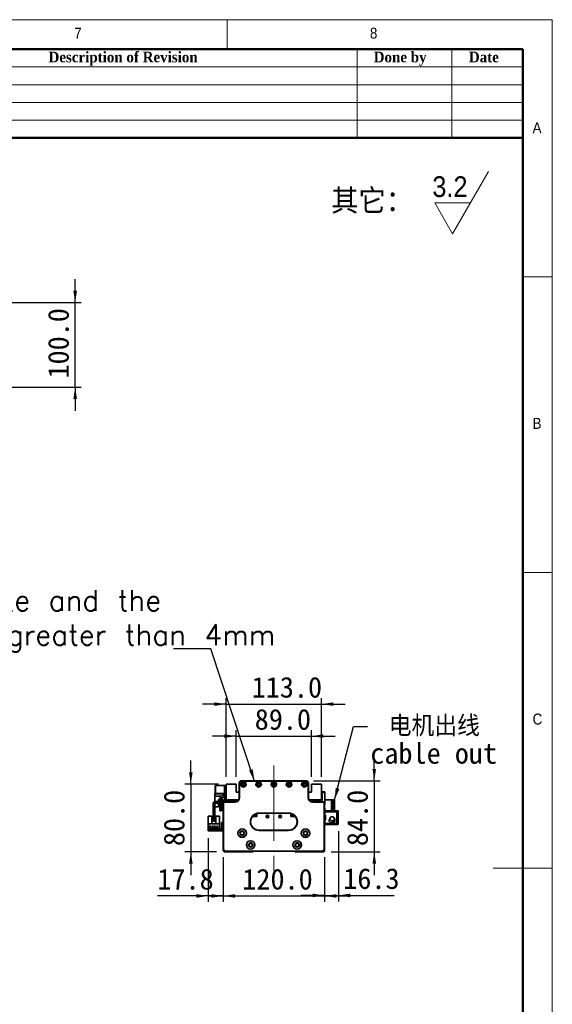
# Model space of a CAD drawing. Header units: millimetres. Extents: x 35 to 2905, y 35 to 2044.
# Tile 14 of 14: x 2275 to 2905, y 878 to 2044. Entities that reach past the tile are written whole.
import ezdxf

# ---------------------------------------------------------------- set-up
doc = ezdxf.new("R2010")
doc.units = ezdxf.units.MM
doc.header["$LTSCALE"] = 7
doc.linetypes.add('CENTERX2', pattern=[20.32, 12.7, -2.54, 2.54, -2.54])
doc.layers.add('黑色实线', color=7, linetype='Continuous')
doc.styles.add('SLDTEXTSTYLE0', font='Gothic.ttf', dxfattribs={"width": 0.913, "bigfont": 'bigfont'})
doc.styles.add('SLDTEXTSTYLE1', font='Gothic.ttf', dxfattribs={"width": 0.913})
doc.styles.add('SLDTEXTSTYLE2', font='timesbd.ttf', dxfattribs={"width": 0.933})
doc.styles.add('SLDTEXTSTYLE8', font='txt')
doc.styles.add('SLDTEXTSTYLE9', font='txt', dxfattribs={"bigfont": 'bigfont'})
doc.dimstyles.new('SLDDIMSTYLE0', dxfattribs={"dimtxt": 24.5, "dimasz": 14, "dimexe": 0, "dimexo": 0.0625, "dimgap": 6.125, "dimtad": 2, "dimdec": 1, "dimrnd": 1e-09, "dimzin": 4, "dimdsep": 46, "dimtxsty": 'SLDTEXTSTYLE8', "dimsah": 1, "dimcen": 0.09, "dimadec": 0, "dimazin": 1, "dimtfac": 1, "dimtdec": 1, "dimtmove": 0, "dimatfit": 0, "dimfxl": 0, "dimfrac": 2, "dimtolj": 1, "dimtzin": 12, "dimarcsym": 0})
doc.dimstyles.new('SLDDIMSTYLE1', dxfattribs={"dimtxt": 24.5, "dimasz": 14, "dimexe": 0, "dimexo": 0.0625, "dimgap": 6.125, "dimtad": 2, "dimdec": 1, "dimrnd": 1e-09, "dimzin": 12, "dimdsep": 46, "dimtxsty": 'SLDTEXTSTYLE8', "dimsah": 1, "dimcen": 0.09, "dimadec": 0, "dimazin": 3, "dimtfac": 1, "dimtdec": 1, "dimtmove": 0, "dimatfit": 0, "dimfxl": 0, "dimfrac": 2, "dimtolj": 1, "dimtzin": 12, "dimarcsym": 0})
doc.dimstyles.new('SLDDIMSTYLE2', dxfattribs={"dimtxt": 0.18, "dimasz": 14, "dimexe": 0, "dimexo": 0.0625, "dimgap": 0, "dimtad": 0, "dimtih": 1, "dimtoh": 1, "dimdec": 0, "dimrnd": 1e-09, "dimzin": 0, "dimdsep": 46, "dimtxsty": 'Standard', "dimsah": 1, "dimcen": 0.09, "dimadec": 0, "dimazin": 0, "dimtfac": 14, "dimtdec": 0, "dimtofl": 0, "dimtmove": 0, "dimatfit": 3, "dimfxl": 0, "dimfrac": 2, "dimtolj": 1, "dimtzin": 0, "dimarcsym": 0})

# ---------------------------------------------------------------- blocks, each defined once
blk = doc.blocks.new('SW_SFSYMBOL_0')
at = {"color": 0, "linetype": 'Continuous', "lineweight": 18}
for p, q in [((24, -36.7), (66.5, 36.8)), ((24, -36.7), (2.8, 0)), ((45.3, 0), (2.8, 0))]:
    blk.add_line(p, q, dxfattribs=at)
at = {"color": 0, "linetype": 'Continuous', "lineweight": 18, "insert": (0, 31.3), "char_height": 24.5, "attachment_point": 1, "style": 'SLDTEXTSTYLE1'}
blk.add_mtext('3.2', dxfattribs=at)
blk = doc.blocks.new('_D')
at = {"layer": '黑色实线'}
for p, q in [((2515.5, 1052.6), (2515.5, 999.6)), ((2635.5, 1052.6), (2635.5, 999.6)), ((2515.5, 1006.6), (2487.5, 1006.6)), ((2515.5, 1006.6), (2635.5, 1006.6)), ((2635.5, 1006.6), (2663.5, 1006.6))]:
    blk.add_line(p, q, dxfattribs=at)
for points in [[(2515.5, 1006.6), (2501.5, 1008.7), (2501.5, 1004.5)], [(2635.5, 1006.6), (2649.5, 1004.5), (2649.5, 1008.7)]]:
    blk.add_solid(points, dxfattribs=at)
at = {"layer": '黑色实线', "insert": (2538.1, 1038.7), "char_height": 24.5, "attachment_point": 1, "style": 'SLDTEXTSTYLE8'}
blk.add_mtext('120.0', dxfattribs=at)
blk = doc.blocks.new('_D_1')
at = {"layer": '黑色实线'}
for p, q in [((2497.7, 1074.8), (2497.7, 999.6)), ((2515.5, 1052.6), (2515.5, 999.6)), ((2497.7, 1006.6), (2437.6, 1006.6)), ((2497.7, 1006.6), (2515.5, 1006.6)), ((2515.5, 1006.6), (2543.5, 1006.6))]:
    blk.add_line(p, q, dxfattribs=at)
for points in [[(2497.7, 1006.6), (2483.7, 1008.7), (2483.7, 1004.5)], [(2515.5, 1006.6), (2529.5, 1004.5), (2529.5, 1008.7)]]:
    blk.add_solid(points, dxfattribs=at)
at = {"layer": '黑色实线', "insert": (2437.6, 1038.7), "char_height": 24.5, "attachment_point": 1, "style": 'SLDTEXTSTYLE8'}
blk.add_mtext('17.8', dxfattribs=at)
blk = doc.blocks.new('_D_2')
at = {"layer": '黑色实线'}
for p, q in [((2651.8, 1083.4), (2651.8, 1000.2)), ((2635.5, 1052.6), (2635.5, 1000.2)), ((2635.5, 1007.2), (2607.5, 1007.2)), ((2635.5, 1007.2), (2651.8, 1007.2)), ((2651.8, 1007.2), (2718, 1007.2))]:
    blk.add_line(p, q, dxfattribs=at)
for points in [[(2635.5, 1007.2), (2621.5, 1009.3), (2621.5, 1005.1)], [(2651.8, 1007.2), (2665.8, 1005.1), (2665.8, 1009.3)]]:
    blk.add_solid(points, dxfattribs=at)
at = {"layer": '黑色实线', "insert": (2657.6, 1039.4), "char_height": 24.5, "attachment_point": 1, "style": 'SLDTEXTSTYLE8'}
blk.add_mtext('16.3', dxfattribs=at)
blk = doc.blocks.new('_D_3')
at = {"layer": '黑色实线'}
for p, q in [((2694.3, 1143), (2694.3, 1171)), ((2622.4, 1143), (2701.3, 1143)), ((2694.3, 1143), (2694.3, 1059)), ((2643.4, 1059), (2701.3, 1059)), ((2694.3, 1059), (2694.3, 1031))]:
    blk.add_line(p, q, dxfattribs=at)
for points in [[(2694.3, 1143), (2696.4, 1157), (2692.2, 1157)], [(2694.3, 1059), (2692.2, 1045), (2696.4, 1045)]]:
    blk.add_solid(points, dxfattribs=at)
at = {"layer": '黑色实线', "insert": (2662.1, 1065.6), "char_height": 24.5, "attachment_point": 1, "rotation": 90, "style": 'SLDTEXTSTYLE8'}
blk.add_mtext('84.0', dxfattribs=at)
blk = doc.blocks.new('_D_4')
at = {"layer": '黑色实线'}
for p, q in [((2531, 1147.8), (2531, 1202.8)), ((2620, 1147.8), (2620, 1202.8)), ((2531, 1195.8), (2503, 1195.8)), ((2531, 1195.8), (2620, 1195.8)), ((2620, 1195.8), (2648, 1195.8))]:
    blk.add_line(p, q, dxfattribs=at)
for points in [[(2531, 1195.8), (2517, 1197.9), (2517, 1193.7)], [(2620, 1195.8), (2634, 1193.7), (2634, 1197.9)]]:
    blk.add_solid(points, dxfattribs=at)
at = {"layer": '黑色实线', "insert": (2552.8, 1227.9), "char_height": 24.5, "attachment_point": 1, "style": 'SLDTEXTSTYLE8'}
blk.add_mtext('89.0', dxfattribs=at)
blk = doc.blocks.new('_D_5')
at = {"layer": '黑色实线'}
for p, q in [((2519, 1147.8), (2519, 1240.7)), ((2632, 1147.8), (2632, 1240.7)), ((2519, 1233.7), (2491, 1233.7)), ((2519, 1233.7), (2632, 1233.7)), ((2632, 1233.7), (2660, 1233.7))]:
    blk.add_line(p, q, dxfattribs=at)
for points in [[(2519, 1233.7), (2505, 1235.8), (2505, 1231.6)], [(2632, 1233.7), (2646, 1231.6), (2646, 1235.8)]]:
    blk.add_solid(points, dxfattribs=at)
at = {"layer": '黑色实线', "insert": (2549.2, 1265.9), "char_height": 24.5, "attachment_point": 1, "style": 'SLDTEXTSTYLE8'}
blk.add_mtext('113.0', dxfattribs=at)
blk = doc.blocks.new('_D_6')
at = {"layer": '黑色实线'}
for p, q in [((2477.2, 1139), (2477.2, 1167)), ((2510.1, 1139), (2470.2, 1139)), ((2477.2, 1139), (2477.2, 1059)), ((2507.6, 1059), (2470.2, 1059)), ((2477.2, 1059), (2477.2, 1031))]:
    blk.add_line(p, q, dxfattribs=at)
for points in [[(2477.2, 1139), (2479.3, 1153), (2475.1, 1153)], [(2477.2, 1059), (2475.1, 1045), (2479.3, 1045)]]:
    blk.add_solid(points, dxfattribs=at)
at = {"layer": '黑色实线', "insert": (2445.1, 1065.6), "char_height": 24.5, "attachment_point": 1, "rotation": 90, "style": 'SLDTEXTSTYLE8'}
blk.add_mtext('80.0', dxfattribs=at)
blk = doc.blocks.new('SW_NOTE_3')
at = {"layer": '黑色实线', "color": 0, "char_height": 24.5, "attachment_point": 1}
for s, insert, style in [(' 电机出线', (3.5, 12.8), 'SLDTEXTSTYLE9'), ('cable out', (3.5, -19.6), 'SLDTEXTSTYLE8')]:
    blk.add_mtext(s, dxfattribs=dict(at, insert=insert, style=style))
blk = doc.blocks.new('SW_NOTE_4')
at = {"layer": '黑色实线', "color": 0, "insert": (-802.6, 69.5), "char_height": 24.5, "attachment_point": 1, "style": 'SLDTEXTSTYLE9'}
blk.add_mtext('The distance between the load plate and the \\Psteel belt protection belt shall be greater than 4mm', dxfattribs=at)
blk = doc.blocks.new('_D_8')
at = {"layer": '黑色实线'}
for p, q in [((2340.3, 1709), (2340.3, 1737)), ((352.2, 1709), (2347.3, 1709)), ((2340.3, 1609), (2340.3, 1709)), ((352.2, 1609), (2347.3, 1609)), ((2340.3, 1609), (2340.3, 1581))]:
    blk.add_line(p, q, dxfattribs=at)
for points in [[(2340.3, 1709), (2342.4, 1723), (2338.2, 1723)], [(2340.3, 1609), (2338.2, 1595), (2342.4, 1595)]]:
    blk.add_solid(points, dxfattribs=at)
at = {"layer": '黑色实线', "insert": (2308.2, 1619.2), "char_height": 24.5, "attachment_point": 1, "rotation": 90, "style": 'SLDTEXTSTYLE8'}
blk.add_mtext('100.0', dxfattribs=at)

msp = doc.modelspace()

# ---------------------------------------------------------------- linework, layer by layer
at = {"color": 7, "linetype": 'Continuous', "lineweight": 18}
for p, q in [((2905, 2044), (35, 2044)), ((2520, 2009), (2520, 2044)), ((2905, 35), (2905, 2044)), ((70, 2009), (2870, 2009)), ((2674, 2009), (2674, 1904)), ((2786, 2009), (2786, 1904)), ((2870, 2009), (2870, 1904)), ((2870, 2009), (2870, 70)), ((2030, 1988), (2870, 1988)), ((2030, 1967), (2870, 1967)), ((2030, 1946), (2870, 1946)), ((2030, 1925), (2870, 1925)), ((2905, 1739.5), (2870, 1739.5)), ((2870, 1389.5), (2905, 1389.5)), ((2905, 1039.5), (2835, 1039.5))]:
    msp.add_line(p, q, dxfattribs=at)
at = {"color": 7, "linetype": 'Continuous', "lineweight": 50}
for p, q in [((2870, 2009), (70, 2009)), ((2870, 2009), (2870, 70)), ((2870, 1904), (2030, 1904))]:
    msp.add_line(p, q, dxfattribs=at)
at = {"color": 7, "linetype": 'Continuous', "lineweight": 35}
for p, q in [((2537.4611371, 1142.9562799), (2537.4611371, 1142.6562749)), ((2537.4611371, 1142.9562799), (2613.4611383, 1142.9562799)), ((2613.4611383, 1142.6562749), (2537.4611371, 1142.6562749)), ((2613.4611383, 1142.9562799), (2613.4611383, 1142.6562749)), ((2506.255997, 1137.4562762), (2505.9559994, 1137.1562786)), ((2506.255997, 1137.1562786), (2505.9559994, 1137.0320104)), ((2505.9559994, 1137.0320104), (2505.9559994, 1137.1562786)), ((2505.9559994, 1127.8805405), (2505.9559994, 1137.0320104)), ((2506.255997, 1137.4562762), (2506.255997, 1137.1562786)), ((2506.255997, 1137.4562762), (2516.9559993, 1137.4562762)), ((2516.9559993, 1137.1562786), (2506.255997, 1137.1562786)), ((2506.255997, 1137.1562786), (2506.255997, 1127.756276)), ((2516.9559993, 1137.4562762), (2518.9559996, 1137.4562762)), ((2516.9559993, 1136.4562742), (2516.9559993, 1137.4562762)), ((2518.9559996, 1136.4562742), (2516.9559993, 1136.4562742)), ((2516.9559993, 1136.4562742), (2516.9559993, 1127.9562756)), ((2530.9559979, 1138.9562793), (2518.9559996, 1138.9562793)), ((2518.9559996, 1138.9562793), (2518.9559996, 1120.4562753)), ((2530.9559979, 1129.4562787), (2530.9559979, 1138.9562793)), ((2534.4370656, 1140.1562772), (2534.4370656, 1138.1562732)), ((2534.4370656, 1140.1562772), (2534.4678104, 1140.1562772)), ((2534.4370656, 1138.1562732), (2534.4611384, 1138.1562732)), ((2534.4611384, 1139.9562739), (2534.7611361, 1139.9562739)), ((2534.4611384, 1122.9562767), (2534.4611384, 1139.9562739)), ((2534.7611361, 1139.9562739), (2534.7611361, 1122.9562767)), ((2616.1611356, 1122.9562767), (2616.1611356, 1139.9562739)), ((2616.461137, 1139.9562739), (2616.1611356, 1139.9562739)), ((2616.4544612, 1140.1562772), (2616.4842673, 1140.1562772)), ((2616.461137, 1139.9562739), (2616.461137, 1122.9562767)), ((2616.4842673, 1138.1562732), (2616.461137, 1138.1562732)), ((2616.4842673, 1140.1562772), (2616.4842673, 1138.1562732)), ((2631.9559977, 1138.9562793), (2619.9559994, 1138.9562793)), ((2619.9559994, 1138.9562793), (2619.9559994, 1129.4562787)), ((2631.9559977, 1120.4562753), (2631.9559977, 1138.9562793)), ((2505.6560017, 1124.8562753), (2505.6560017, 1127.4562783)), ((2505.6560017, 1127.4562783), (2516.9559993, 1127.4562783)), ((2505.6560017, 1124.8562753), (2513.3155637, 1124.8562753)), ((2505.6560017, 1118.2058908), (2505.6560017, 1124.8562753)), ((2505.9559994, 1127.756276), (2505.9559994, 1127.8805405)), ((2506.255997, 1127.756276), (2505.9559994, 1127.8805405)), ((2505.9559994, 1127.756276), (2506.255997, 1127.4562783)), ((2506.255997, 1127.756276), (2506.255997, 1127.4562783)), ((2506.255997, 1127.756276), (2516.9559993, 1127.756276)), ((2509.956, 1120.9562763), (2511.4559956, 1120.9562763)), ((2509.956, 1118.456275), (2509.956, 1120.9562763)), ((2511.4559956, 1121.4771464), (2511.4559956, 1118.456275)), ((2513.4559997, 1121.4562773), (2513.4559997, 1118.456275)), ((2513.4559997, 1120.9562763), (2514.9560027, 1120.9562763)), ((2514.9560027, 1120.9562763), (2514.9560027, 1118.456275)), ((2516.9559993, 1127.9562756), (2518.9559996, 1127.9562756)), ((2516.9559993, 1126.9562773), (2516.9559993, 1127.9562756)), ((2518.9559996, 1126.9562773), (2516.9559993, 1126.9562773)), ((2516.9559993, 1126.9562773), (2516.9559993, 1119.956278)), ((2518.9559996, 1120.4562753), (2533.7912642, 1120.4562753)), ((2518.9559996, 1120.4562753), (2518.9559996, 1119.956278)), ((2519.2559973, 1117.9562777), (2519.2559973, 1120.4562753)), ((2520.956, 1120.4562753), (2519.9559979, 1119.456277)), ((2519.9559979, 1119.456277), (2519.9559979, 1117.9562777)), ((2521.456001, 1119.456277), (2520.455999, 1118.456275)), ((2521.456001, 1119.3562753), (2520.5560006, 1118.456275)), ((2533.0318526, 1119.456277), (2521.456001, 1119.456277)), ((2532.931009, 1119.3562753), (2521.456001, 1119.3562753)), ((2534.4611384, 1129.4562787), (2530.9559979, 1129.4562787)), ((2532.0881062, 1120.2491715), (2531.8809986, 1120.4562753)), ((2533.4611364, 1119.956278), (2532.795211, 1119.956278)), ((2534.7611361, 1122.9562767), (2534.4611384, 1122.9562767)), ((2616.461137, 1122.9562767), (2616.1611356, 1122.9562767)), ((2619.9559994, 1129.4562787), (2616.461137, 1129.4562787)), ((2617.1310112, 1120.4562753), (2631.9559977, 1120.4562753)), ((2618.1167864, 1119.956278), (2617.461139, 1119.956278)), ((2629.4560001, 1119.456277), (2617.8904228, 1119.456277)), ((2629.4560001, 1119.3562753), (2617.9912664, 1119.3562753)), ((2619.0309987, 1120.4562753), (2618.8238912, 1120.2491715)), ((2630.4559984, 1118.456275), (2629.4560001, 1119.456277)), ((2630.3560004, 1118.456275), (2629.4560001, 1119.3562753)), ((2630.9559994, 1119.456277), (2629.9559973, 1120.4562753)), ((2630.9559994, 1117.9562777), (2630.9559994, 1119.456277)), ((2632.4559987, 1119.456277), (2630.9559994, 1119.456277)), ((2631.9559977, 1129.9562759), (2635.6560007, 1129.9562759)), ((2635.6560007, 1128.9562776), (2631.9559977, 1128.9562776)), ((2631.9559977, 1127.4562783), (2632.4559987, 1127.4562783)), ((2632.4559987, 1120.4562753), (2631.9559977, 1120.4562753)), ((2632.4559987, 1127.4562783), (2632.4559987, 1119.456277)), ((2635.6560007, 1128.9562776), (2635.6560007, 1129.9562759)), ((2635.6560007, 1129.9562759), (2635.9559983, 1129.6562783)), ((2635.6560007, 1115.9562774), (2635.6560007, 1128.9562776)), ((2635.6560007, 1128.9562776), (2635.9559983, 1128.8320131)), ((2635.9559983, 1129.6562783), (2635.9559983, 1128.8320131)), ((2635.9559983, 1128.8320131), (2635.9559983, 1116.0805419)), ((2643.7511348, 1120.4562753), (2635.9559983, 1120.4562753)), ((2643.7511348, 1107.4562751), (2643.7511348, 1120.4562753)), ((2643.7511348, 1120.4562753), (2645.7511388, 1120.4562753)), ((2645.7511388, 1120.4562753), (2645.7511388, 1107.4562751)), ((2645.7511388, 1120.4562753), (2647.3560013, 1120.4562753)), ((2647.3560013, 1120.4562753), (2647.3560013, 1107.4562751)), ((2503.4560018, 1114.9562754), (2503.4560018, 1095.956276)), ((2505.4559984, 1114.9562754), (2505.4559984, 1095.956276)), ((2505.6560017, 1111.9562767), (2505.6560017, 1115.7046079)), ((2509.956, 1111.9562767), (2505.6560017, 1111.9562767)), ((2515.4559963, 1118.456275), (2506.9560014, 1118.456275)), ((2515.4559963, 1116.4562784), (2506.9560014, 1116.4562784)), ((2509.956, 1111.9562767), (2509.956, 1116.4562784)), ((2511.4559956, 1116.4562784), (2511.4559956, 1115.4562764)), ((2511.4559956, 1115.4562764), (2513.4559997, 1115.4562764)), ((2511.4559956, 1107.4562751), (2511.4559956, 1115.4562764)), ((2513.4559997, 1107.4562751), (2511.4559956, 1107.4562751)), ((2513.4559997, 1116.4562784), (2513.4559997, 1115.4562764)), ((2513.4559997, 1115.4562764), (2513.4559997, 1107.4562751)), ((2514.9560027, 1116.4562784), (2514.9560027, 1111.9562767)), ((2515.4611372, 1111.9562767), (2514.9560027, 1111.9562767)), ((2515.7611348, 1116.4562784), (2515.4611372, 1116.4562784)), ((2515.4611372, 1061.4562768), (2515.4611372, 1116.4562784)), ((2515.7611348, 1116.4562784), (2515.7611348, 1061.5805413)), ((2516.9611365, 1117.6562764), (2516.9611365, 1117.9562777)), ((2516.9611365, 1117.9562777), (2529.4611357, 1117.9562777)), ((2529.4611357, 1117.6562764), (2516.9611365, 1117.6562764)), ((2520.455999, 1118.456275), (2520.455999, 1117.9562777)), ((2520.5560006, 1118.456275), (2520.5560006, 1117.9562777)), ((2529.4611357, 1117.6562764), (2529.4611357, 1117.9562777)), ((2621.4611359, 1117.9562777), (2621.4611359, 1117.6562764)), ((2621.4611359, 1117.9562777), (2633.9611389, 1117.9562777)), ((2633.9611389, 1117.6562764), (2621.4611359, 1117.6562764)), ((2630.3560004, 1117.9562777), (2630.3560004, 1118.456275)), ((2630.4559984, 1117.9562777), (2630.4559984, 1118.456275)), ((2633.9611389, 1117.9562777), (2633.9611389, 1117.6562764)), ((2635.1611369, 1061.5805413), (2635.1611369, 1116.4562784)), ((2635.4611382, 1116.4562784), (2635.1611369, 1116.4562784)), ((2635.4611382, 1116.4562784), (2635.4611382, 1061.4562768)), ((2635.4611382, 1115.9562774), (2635.6560007, 1115.9562774)), ((2635.6560007, 1114.9562754), (2635.4611382, 1114.9562754)), ((2635.7511372, 1110.4562774), (2635.4611382, 1110.4562774)), ((2635.6560007, 1115.9562774), (2635.9559983, 1116.0805419)), ((2635.6560007, 1114.9562754), (2635.6560007, 1115.9562774)), ((2635.9559983, 1115.2562767), (2635.6560007, 1114.9562754)), ((2635.7511372, 1107.4562751), (2635.7511372, 1110.4562774)), ((2643.7511348, 1107.4562751), (2635.7511372, 1107.4562751)), ((2635.7511372, 1107.4562751), (2635.7511372, 1106.2562771)), ((2635.9559983, 1116.0805419), (2635.9559983, 1115.2562767)), ((2641.7511381, 1107.4562751), (2641.7511381, 1107.2562754)), ((2643.3560007, 1107.4562751), (2643.3560007, 1107.2562754)), ((2645.7511388, 1107.4562751), (2643.7511348, 1107.4562751)), ((2647.3560013, 1107.4562751), (2645.7511388, 1107.4562751)), ((2497.6611339, 1101.1531695), (2501.9611396, 1101.1531695)), ((2497.6611339, 1101.1531695), (2497.6611339, 1091.8531704)), ((2501.9611396, 1092.1531699), (2501.9611396, 1101.1531695)), ((2503.4560018, 1094.9562777), (2503.4560018, 1095.956276)), ((2503.4560018, 1095.956276), (2505.4559984, 1095.956276)), ((2505.4559984, 1095.956276), (2505.4559984, 1094.9562777)), ((2506.9611348, 1101.1531695), (2506.9611348, 1092.1531699)), ((2506.9611348, 1101.1531695), (2511.2611406, 1101.1531695)), ((2511.2611406, 1101.1531695), (2511.2611406, 1091.8531704)), ((2550.0371229, 1100.5562775), (2555.4559991, 1100.5562775)), ((2550.1151193, 1100.6562773), (2555.4559991, 1100.6562773)), ((2550.361795, 1100.9562768), (2552.756, 1100.9562768)), ((2553.3559989, 1101.5562776), (2552.756, 1100.9562768)), ((2552.756, 1100.9562768), (2552.9559996, 1100.9562768)), ((2552.9559996, 1100.9562768), (2553.4559988, 1101.4562759)), ((2553.3559989, 1101.5562776), (2553.3559989, 1103.3328034)), ((2553.4559988, 1101.4562759), (2553.4559988, 1103.3839702)), ((2553.4559988, 1101.5562776), (2553.6559984, 1101.7562773)), ((2553.6559984, 1101.7562773), (2553.6559984, 1103.4821167)), ((2553.9559998, 1102.0562768), (2553.6559984, 1101.7562773)), ((2553.9559998, 1102.0562768), (2553.9559998, 1103.6191851)), ((2555.4559991, 1100.5562775), (2555.4559991, 1104.1374065)), ((2557.9611376, 1104.7562778), (2592.9611368, 1104.7562778)), ((2557.9611376, 1104.7562778), (2557.9611376, 1104.4562764)), ((2592.9611368, 1104.4562764), (2557.9611376, 1104.4562764)), ((2592.9611368, 1104.7562778), (2592.9611368, 1104.4562764)), ((2595.4559982, 1104.1400589), (2595.4559982, 1100.5562775)), ((2595.4559982, 1100.6562773), (2600.8071561, 1100.6562773)), ((2595.4559982, 1100.5562775), (2600.8851506, 1100.5562775)), ((2596.4559984, 1103.8256928), (2596.4559984, 1100.6562773)), ((2596.9559994, 1103.6236703), (2596.9559994, 1102.0562768)), ((2596.9559994, 1102.0562768), (2597.4559985, 1101.5562776)), ((2597.4559985, 1103.3891484), (2597.4559985, 1101.4562759)), ((2597.4559985, 1101.4562759), (2597.9559996, 1100.9562768)), ((2597.5559984, 1103.3381268), (2597.5559984, 1101.5562776)), ((2597.5559984, 1101.5562776), (2598.1559992, 1100.9562768)), ((2597.9559996, 1100.9562768), (2598.1559992, 1100.9562768)), ((2598.1559992, 1100.9562768), (2600.5604785, 1100.9562768)), ((2635.7511372, 1102.2562764), (2635.7511372, 1106.2562771)), ((2635.7511372, 1106.2562771), (2650.1511388, 1106.2562771)), ((2635.7511372, 1102.2562764), (2635.7511372, 1101.7562773)), ((2636.7511355, 1102.2562764), (2635.7511372, 1102.2562764)), ((2635.7511372, 1101.7562773), (2635.7511372, 1096.7562765)), ((2636.7511355, 1101.7562773), (2635.7511372, 1101.7562773)), ((2635.7511372, 1096.2562773), (2635.7511372, 1096.7562765)), ((2635.7511372, 1096.7562765), (2636.7511355, 1096.7562765)), ((2635.7511372, 1092.2562767), (2635.7511372, 1096.2562773)), ((2635.7511372, 1096.2562773), (2636.7511355, 1096.2562773)), ((2636.7511355, 1096.2562773), (2636.7511355, 1102.2562764)), ((2641.2003689, 1097.0532473), (2641.1011383, 1096.2562773)), ((2641.4350473, 1097.6911716), (2641.2998714, 1097.3753359)), ((2641.311919, 1097.8353124), (2641.3459309, 1097.8464734)), ((2641.4677777, 1097.6750634), (2641.3453199, 1097.7353219)), ((2641.3459309, 1097.8464734), (2641.7296954, 1098.4214682)), ((2641.506014, 1097.7677021), (2641.3459309, 1097.8464734)), ((2650.1511388, 1107.2562754), (2641.7511381, 1107.2562754)), ((2646.6428615, 1096.8092315), (2646.6702722, 1096.8299646)), ((2651.7560013, 1107.2562754), (2650.1511388, 1107.2562754)), ((2650.1511388, 1107.2562754), (2650.1511388, 1106.2562771)), ((2650.1511388, 1106.2562771), (2651.7560013, 1106.2562771)), ((2650.1511388, 1106.2562771), (2650.1511388, 1092.2562767)), ((2651.7560013, 1107.2562754), (2651.7560013, 1106.2562771)), ((2651.7560013, 1106.2562771), (2651.7560013, 1092.2562767)), ((2497.6611339, 1091.8531704), (2497.6611339, 1085.6531698)), ((2511.2611406, 1091.8531704), (2497.6611339, 1091.8531704)), ((2497.6611339, 1083.6531695), (2497.6611339, 1085.6531698)), ((2497.6611339, 1085.6531698), (2498.6611359, 1085.6531698)), ((2510.9611355, 1086.9531695), (2497.961139, 1086.9531695)), ((2497.961139, 1086.9531695), (2497.961139, 1086.2531697)), ((2497.961139, 1086.2531697), (2510.9611355, 1086.2531697)), ((2498.6611359, 1085.6531698), (2498.6611359, 1083.6531695)), ((2512.4611385, 1085.6531698), (2498.6611359, 1085.6531698)), ((2498.901134, 1089.2031703), (2498.901134, 1088.9031689)), ((2501.4011391, 1089.2031703), (2498.901134, 1089.2031703)), ((2498.901134, 1088.9031689), (2501.4011391, 1088.9031689)), ((2501.4011391, 1088.9031689), (2501.4011391, 1089.2031703)), ((2506.9611348, 1092.1531699), (2501.9611396, 1092.1531699)), ((2503.9411389, 1089.2031703), (2502.4411358, 1089.2031703)), ((2502.4411358, 1089.2031703), (2502.4411358, 1088.9031689)), ((2502.4411358, 1088.9031689), (2503.9411389, 1088.9031689)), ((2505.4559984, 1094.9562777), (2503.4560018, 1094.9562777)), ((2503.9411389, 1088.9031689), (2503.9411389, 1089.2031703)), ((2506.4811386, 1089.2031703), (2504.9811356, 1089.2031703)), ((2504.9811356, 1089.2031703), (2504.9811356, 1088.9031689)), ((2504.9811356, 1088.9031689), (2506.4811386, 1088.9031689)), ((2506.4811386, 1088.9031689), (2506.4811386, 1089.2031703)), ((2507.5211354, 1089.2031703), (2507.5211354, 1088.9031689)), ((2509.0211384, 1089.2031703), (2507.5211354, 1089.2031703)), ((2507.5211354, 1088.9031689), (2509.0211384, 1088.9031689)), ((2509.0211384, 1088.9031689), (2509.0211384, 1089.2031703)), ((2510.9611355, 1086.2531697), (2510.9611355, 1086.9531695)), ((2511.2611406, 1085.6531698), (2511.2611406, 1091.8531704)), ((2512.4611385, 1085.6531698), (2512.4611385, 1083.6531695)), ((2513.4611406, 1092.6531691), (2513.4611406, 1093.6531693)), ((2513.4611406, 1093.6531693), (2515.4611372, 1093.6531693)), ((2515.4611372, 1092.6531691), (2513.4611406, 1092.6531691)), ((2513.4611406, 1084.6531696), (2513.4611406, 1092.6531691)), ((2513.4611406, 1084.6531696), (2515.4611372, 1084.6531696)), ((2513.4611406, 1083.6531695), (2513.4611406, 1084.6531696)), ((2557.9611376, 1084.4562769), (2592.9611368, 1084.4562769)), ((2557.9611376, 1084.4562769), (2557.9611376, 1084.1562764)), ((2592.9611368, 1084.1562764), (2557.9611376, 1084.1562764)), ((2592.9611368, 1084.4562769), (2592.9611368, 1084.1562764)), ((2635.7511372, 1092.2562767), (2635.7511372, 1091.0562768)), ((2650.1511388, 1092.2562767), (2635.7511372, 1092.2562767)), ((2641.7511381, 1091.0562768), (2635.7511372, 1091.0562768)), ((2641.3459309, 1094.6660813), (2641.311919, 1094.6772404)), ((2641.7511381, 1091.2562765), (2650.1511388, 1091.2562765)), ((2641.7511381, 1091.2562765), (2641.7511381, 1091.0562768)), ((2643.3560007, 1091.0562768), (2641.7511381, 1091.0562768)), ((2643.3560007, 1091.2562765), (2643.3560007, 1091.0562768)), ((2651.7560013, 1092.2562767), (2650.1511388, 1092.2562767)), ((2650.1511388, 1092.2562767), (2650.1511388, 1091.2562765)), ((2650.1511388, 1091.2562765), (2651.7560013, 1091.2562765)), ((2651.7560013, 1092.2562767), (2651.7560013, 1091.2562765)), ((2498.6611359, 1083.6531695), (2497.6611339, 1083.6531695)), ((2512.4611385, 1083.6531695), (2498.6611359, 1083.6531695)), ((2515.4611372, 1083.6531695), (2513.4611406, 1083.6531695)), ((2515.7611348, 1061.5805413), (2515.4611372, 1061.4562768)), ((2517.4611375, 1059.4562765), (2515.4611372, 1061.4562768)), ((2515.4611372, 1059.9562766), (2515.4611372, 1061.4562768)), ((2515.7611348, 1061.5805413), (2517.585402, 1059.7562769)), ((2633.3368734, 1059.7562769), (2635.1611369, 1061.5805413)), ((2635.4611382, 1061.4562768), (2633.4611379, 1059.4562765)), ((2635.1611369, 1061.5805413), (2635.4611382, 1061.4562768)), ((2635.4611382, 1059.9562766), (2635.4611382, 1061.4562768)), ((2516.4611355, 1058.9562764), (2515.4611372, 1059.9562766)), ((2550.4611373, 1058.9562764), (2516.4611355, 1058.9562764)), ((2517.585402, 1059.7562769), (2517.4611375, 1059.4562765)), ((2633.4611379, 1059.4562765), (2517.4611375, 1059.4562765)), ((2517.585402, 1059.7562769), (2633.3368734, 1059.7562769)), ((2550.4611373, 1058.9562764), (2550.9611365, 1059.4562765)), ((2600.4611381, 1058.9562764), (2599.9611371, 1059.4562765)), ((2634.4611362, 1058.9562764), (2600.4611381, 1058.9562764)), ((2633.3368734, 1059.7562769), (2633.4611379, 1059.4562765)), ((2634.4611362, 1058.9562764), (2635.4611382, 1059.9562766))]:
    msp.add_line(p, q, dxfattribs=at)
at = {"color": 7, "linetype": 'Continuous', "lineweight": 35, "flags": 128}
msp.add_lwpolyline([(2512.4611385, 1083.6531695), (2513.0464115, 1083.7108137), (2513.4611406, 1083.8247424)], dxfattribs=at)
at = {"color": 7, "linetype": 'Continuous', "lineweight": 35}
for centre, radius in [((2539.4611372, 1138.7062768), 3.25), ((2539.4611372, 1138.7062768), 3), ((2539.4611372, 1138.7062768), 1.6), ((2539.4611372, 1138.7062768), 1.25), ((2557.4611372, 1138.7062768), 3.25), ((2557.4611372, 1138.7062768), 3), ((2557.4611372, 1138.7062768), 1.6), ((2557.4611372, 1138.7062768), 1.25), ((2575.4611372, 1138.7062768), 3.25), ((2575.4611372, 1138.7062768), 3), ((2575.4611372, 1138.7062768), 1.6), ((2575.4611372, 1138.7062768), 1.25), ((2593.4611372, 1138.7062768), 3.25), ((2593.4611372, 1138.7062768), 3), ((2593.4611372, 1138.7062768), 1.6), ((2593.4611372, 1138.7062768), 1.25), ((2611.4611372, 1138.7062768), 3.25), ((2611.4611372, 1138.7062768), 3), ((2611.4611372, 1138.7062768), 1.6), ((2611.4611372, 1138.7062768), 1.25), ((2567.9559991, 1100.6562768), 1.525), ((2567.9559991, 1100.6562768), 1.25), ((2582.9559991, 1100.6562768), 1.525), ((2582.9559991, 1100.6562768), 1.25), ((2537.9611372, 1080.9868001), 5.025), ((2537.9611372, 1080.9868001), 5), ((2612.9611372, 1080.9868001), 5.025), ((2612.9611372, 1080.9868001), 5), ((2537.9611372, 1080.9868001), 2.65), ((2537.9611372, 1080.9868001), 2.1), ((2612.9611372, 1080.9868001), 2.65), ((2612.9611372, 1080.9868001), 2.1), ((2547.9611372, 1066.9868001), 5.025), ((2547.9611372, 1066.9868001), 5), ((2547.9611372, 1066.9868001), 2.65), ((2547.9611372, 1066.9868001), 2.1), ((2602.9611372, 1066.9868001), 5.025), ((2602.9611372, 1066.9868001), 5), ((2602.9611372, 1066.9868001), 2.65), ((2602.9611372, 1066.9868001), 2.1)]:
    msp.add_circle(centre, radius, dxfattribs=at)
for centre, radius, start, end in [((2537.4611372, 1139.9562768), 3, 90, 180), ((2537.4611372, 1139.9562768), 2.7, 90, 180), ((2613.4611372, 1139.9562768), 3, 0, 90), ((2613.4611372, 1139.9562768), 2.7, 0, 90), ((2515.4559991, 1121.4771465), 4, 94.7801918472, 180), ((2515.4559991, 1121.4562768), 2, 94.7801918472, 180), ((2514.9559991, 1127.4562768), 2, 274.7801918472, 0), ((2514.9559991, 1127.4354072), 4, 274.7801918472, 300), ((2515.4559991, 1119.9562768), 1.5, 270, 0), ((2515.4559991, 1119.9562768), 3.5, 325.1500954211, 0), ((2529.4611372, 1122.9562768), 5.3, 270, 0), ((2529.4611372, 1122.9562768), 5, 270, 0), ((2532.7952127, 1120.9562768), 1, 225, 270), ((2621.4611372, 1122.9562768), 5.3, 180, 270), ((2621.4611372, 1122.9562768), 5, 180, 270), ((2618.1167856, 1120.9562768), 1, 270, 315), ((2506.9559991, 1114.9562768), 3.5, 90, 180), ((2506.9559991, 1114.9562768), 1.5, 90, 180), ((2516.9611372, 1116.4562768), 1.5, 90, 180), ((2516.9611372, 1116.4562768), 1.2, 90, 180), ((2633.9611372, 1116.4562768), 1.5, 0, 90), ((2633.9611372, 1116.4562768), 1.2, 0, 90), ((2557.9611372, 1094.4562768), 10.3, 90, 270), ((2557.9611372, 1094.4562768), 10, 90, 270), ((2592.9611372, 1094.4562768), 10.3, 270, 90), ((2592.9611372, 1094.4562768), 10, 270, 90), ((2644.3511372, 1096.2562768), 3.4, 207.8854130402, 44.3134751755), ((2644.3511372, 1096.2562768), 3.45, 237.5742082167, 0), ((2644.3511372, 1096.2562768), 2.5, 274.0682455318, 11.0547454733), ((2644.3511372, 1096.2562768), 2.6, 277.2742732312, 10.9089677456), ((2644.3511372, 1096.2562768), 3.45, 0, 47.8989058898), ((2512.4611372, 1086.6531698), 1, 270, 0)]:
    msp.add_arc(centre, radius, start, end, dxfattribs=at)
for points, knots in [([(2642.17752, 1099.182966), (2641.9957299, 1098.8239497), (2641.6626201, 1098.166093), (2641.2031041, 1097.1069313), (2640.9832371, 1096.2861731), (2640.9271798, 1095.6166612), (2641.0305183, 1095.0561221), (2641.2551642, 1094.4528314), (2641.7084641, 1093.8557329), (2642.3932603, 1093.4181772), (2643.1171569, 1093.1809503), (2643.87926, 1093.1778961), (2644.5883254, 1093.4124752), (2644.7682895, 1093.5335496), (2644.7212096, 1093.5699473), (2644.7045483, 1093.5828283)], [0, 0, 0, 0, 0.1800972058, 0.3300078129, 0.449643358, 0.5397521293, 0.5746202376, 0.6053262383, 0.6784015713, 0.7214096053, 0.7619856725, 0.8291658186, 0.8886753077, 0.9606026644, 1, 1, 1, 1]), ([(2645.7405366, 1100.0194352), (2645.9896369, 1099.7896229), (2646.4883887, 1099.3294897), (2646.8932821, 1098.4121388), (2646.9346192, 1097.4947032), (2646.6544327, 1096.6996032), (2646.1435742, 1096.0831343), (2645.4502338, 1095.6729538), (2644.6429315, 1095.5085523), (2643.8036673, 1095.6126942), (2643.0248643, 1095.9834299), (2642.4040349, 1096.5847981), (2642.0131983, 1097.347623), (2641.9262166, 1098.1925742), (2642.0303856, 1098.9508797), (2642.3748381, 1099.543538), (2642.905858, 1099.9644204), (2643.639454, 1100.2097427), (2644.3856231, 1100.2877413), (2644.9297267, 1100.3147533), (2645.188519, 1100.2998161), (2645.2736518, 1100.3048244), (2645.2959586, 1100.2933712), (2645.3701541, 1100.2613373), (2645.5262573, 1100.1728432), (2645.65834, 1100.0782818), (2645.7405366, 1100.0194352)], [0, 0, 0, 0, 0.064817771, 0.1297790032, 0.1897337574, 0.2426168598, 0.2944122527, 0.3462446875, 0.3987246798, 0.4521998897, 0.5066017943, 0.5614530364, 0.6160520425, 0.6697710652, 0.7270685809, 0.7653782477, 0.8036905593, 0.8589081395, 0.9142284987, 0.949555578, 0.9640016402, 0.9648502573, 0.9657589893, 0.9687098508, 0.9805277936, 1, 1, 1, 1]), ([(2646.5755381, 1095.1152116), (2646.6776302, 1095.3621849), (2646.8712256, 1095.830516), (2646.9156342, 1096.3398692), (2646.8298182, 1096.6433841), (2646.8034514, 1096.7366386)], [0, 0, 0, 0, 0.4359577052, 0.8266987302, 1, 1, 1, 1])]:
    msp.add_open_spline(points, degree=3, knots=knots, dxfattribs=at)
at = {"layer": '黑色实线', "linetype": 'CENTERX2', "lineweight": 18}
msp.add_line((2575.4611372, 1160.9062768), (2575.4611372, 1017.0062768), dxfattribs=at)

# ---------------------------------------------------------------- block references
at = {"color": 7, "linetype": 'Continuous', "lineweight": 18}
msp.add_blockref('SW_SFSYMBOL_0', (2763.0267232, 1827.3217311), dxfattribs=at)
at = {"layer": '黑色实线'}
for name, p in [('SW_NOTE_4', (2456.486397, 1299.2854679)), ('SW_NOTE_3', (2686.112015, 1207.2744051))]:
    msp.add_blockref(name, p, dxfattribs=at)

# ---------------------------------------------------------------- texts
at = {"color": 7, "linetype": 'Continuous', "lineweight": 0}
for s, insert, char_height, attachment_point, style in [('7', (2339.1666667, 2034.5241742), 12.9645833, 1, 'SLDTEXTSTYLE1'), ('8', (2689.1666667, 2034.5241742), 12.9645833, 1, 'SLDTEXTSTYLE1'), ('Description of Revision', (2397.0148124, 2006.0996184), 12.6, 2, 'SLDTEXTSTYLE2'), ('Done by', (2724.8849495, 2006.0996184), 12.6, 2, 'SLDTEXTSTYLE2'), ('Date', (2823.9952483, 2006.0996184), 12.6, 2, 'SLDTEXTSTYLE2'), ('A', (2881.6666667, 1922.5241462), 12.9645833, 1, 'SLDTEXTSTYLE1'), ('B', (2881.6666667, 1572.5241462), 12.9645833, 1, 'SLDTEXTSTYLE1'), ('C', (2881.6666667, 1222.5241462), 12.9645833, 1, 'SLDTEXTSTYLE1')]:
    msp.add_mtext(s, dxfattribs=dict(at, insert=insert, char_height=char_height, attachment_point=attachment_point, style=style))
at = {"color": 7, "linetype": 'Continuous', "lineweight": 18, "insert": (2643.3155876, 1843.0837321), "char_height": 25.92916667, "attachment_point": 1, "style": 'SLDTEXTSTYLE0'}
msp.add_mtext('其它：', dxfattribs=at)

# ---------------------------------------------------------------- dimensions: what is measured, and where the dimension line sits
at = {"layer": '黑色实线'}
for base, p1, p2, picture, middle in [((2340.3251593, 1709.0467151), (343.3251593, 1609.0467151), (343.3251593, 1709.0467151), '_D_8', (2340.3251593, 1658.2596587)), ((2477.203432, 1058.9562768), (2518.9559991, 1138.9562768), (2516.4611372, 1058.9562768), '_D_6', (2477.203432, 1095.8228131)), ((2694.2829131, 1058.9562768), (2613.4611372, 1142.9562768), (2634.4611372, 1058.9562768), '_D_3', (2694.2829131, 1095.8228131))]:
    dim = msp.add_linear_dim(base=base, p1=p1, p2=p2, angle=90, dimstyle='SLDDIMSTYLE0', dxfattribs=at)
    dim.commit()
    dim.dimension.update_dxf_attribs({"geometry": picture, "text_midpoint": middle, "dimtype": 160})
for base, p1, p2, dimstyle, picture, middle in [((2631.9559991, 1233.7252759), (2518.9559991, 1138.9562768), (2631.9559991, 1138.9562768), 'SLDDIMSTYLE0', '_D_5', (2588.2147341, 1233.7252759)), ((2619.9559991, 1195.765469), (2530.9559991, 1138.9562768), (2619.9559991, 1138.9562768), 'SLDDIMSTYLE0', '_D_4', (2583.0236494, 1195.765469)), ((2651.7559991, 1007.2261683), (2635.4611372, 1061.4562768), (2651.7559991, 1092.2562768), 'SLDDIMSTYLE1', '_D_2', (2687.8293216, 1007.2261683)), ((2515.4611372, 1006.5894435), (2497.6611372, 1083.6531698), (2515.4611372, 1061.4562768), 'SLDDIMSTYLE1', '_D_1', (2467.7452903, 1006.5894435)), ((2635.4611372, 1006.5894435), (2515.4611372, 1061.4562768), (2635.4611372, 1061.4562768), 'SLDDIMSTYLE0', '_D', (2577.1666925, 1006.5894435))]:
    dim = msp.add_linear_dim(base=base, p1=p1, p2=p2, dimstyle=dimstyle, dxfattribs=at)
    dim.commit()
    dim.dimension.update_dxf_attribs({"geometry": picture, "text_midpoint": middle, "dimtype": 160})

# ---------------------------------------------------------------- leaders
for points in [[(2552.5484385, 1142.6562768), (2500.936397, 1299.2854679), (2456.486397, 1299.2854679)], [(2647.3559991, 1120.4562768), (2669.7066, 1207.2744051), (2686.112015, 1207.2744051)]]:
    msp.add_leader(points, dimstyle='SLDDIMSTYLE2', dxfattribs=at)

doc.saveas('drawing.dxf')
